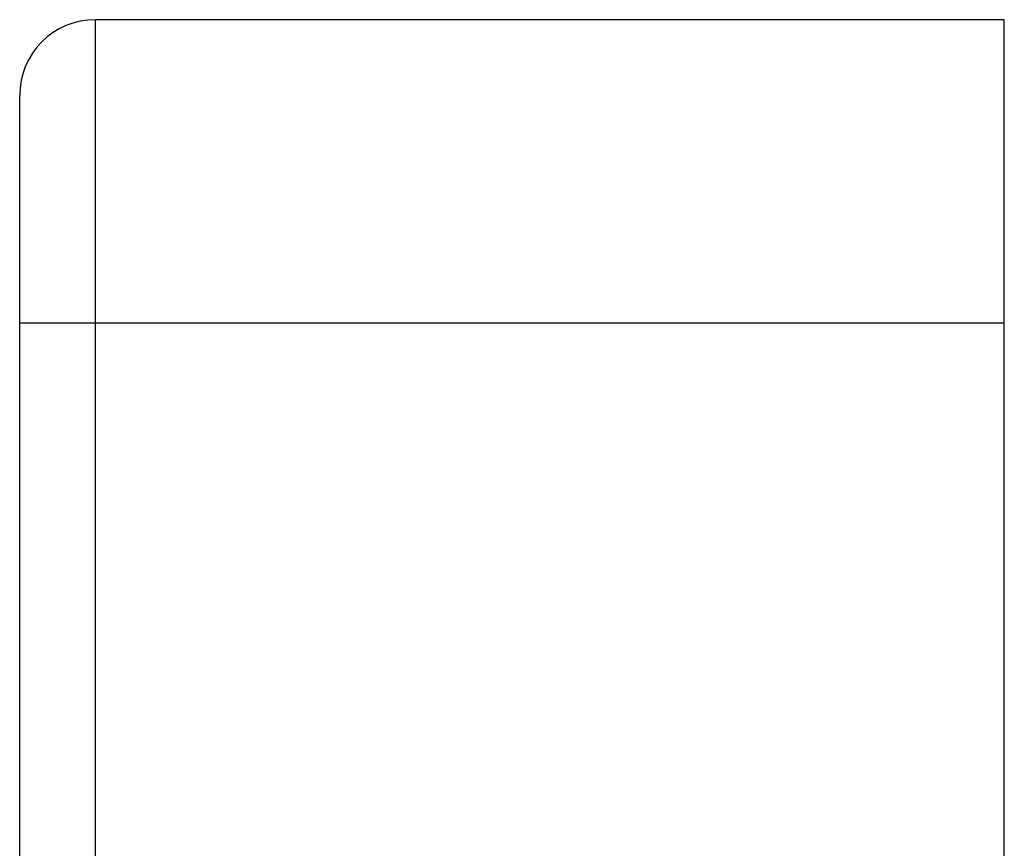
# Model space of a CAD drawing. Header units: millimetres. Extents: x 802 to 9345, y -804 to 1180.
# Tile 10 of 189: x 965.55 to 972.05, y -174.44 to -168.98. Entities that reach past the tile are written whole.
import ezdxf

# ---------------------------------------------------------------- set-up
doc = ezdxf.new("R2010")
doc.units = ezdxf.units.MM
doc.header["$LTSCALE"] = 30.734
doc.layers.get('0').update_dxf_attribs({"linetype": 'CONTINUOUS'})

msp = doc.modelspace()

# ---------------------------------------------------------------- linework, layer by layer
at = {"linetype": 'Continuous'}
for p, q in [((966.0489, -178.4754), (966.0489, -168.9754)), ((972.0489, -168.9754), (966.0489, -168.9754)), ((972.0489, -207.3754), (972.0489, -168.9754)), ((965.5489, -178.4754), (965.5489, -169.4754)), ((965.5489, -170.9754), (972.0489, -170.9754))]:
    msp.add_line(p, q, dxfattribs=at)
msp.add_arc((966.0489, -169.4754), 0.5, 90, 180, dxfattribs=at)

doc.saveas('drawing.dxf')
